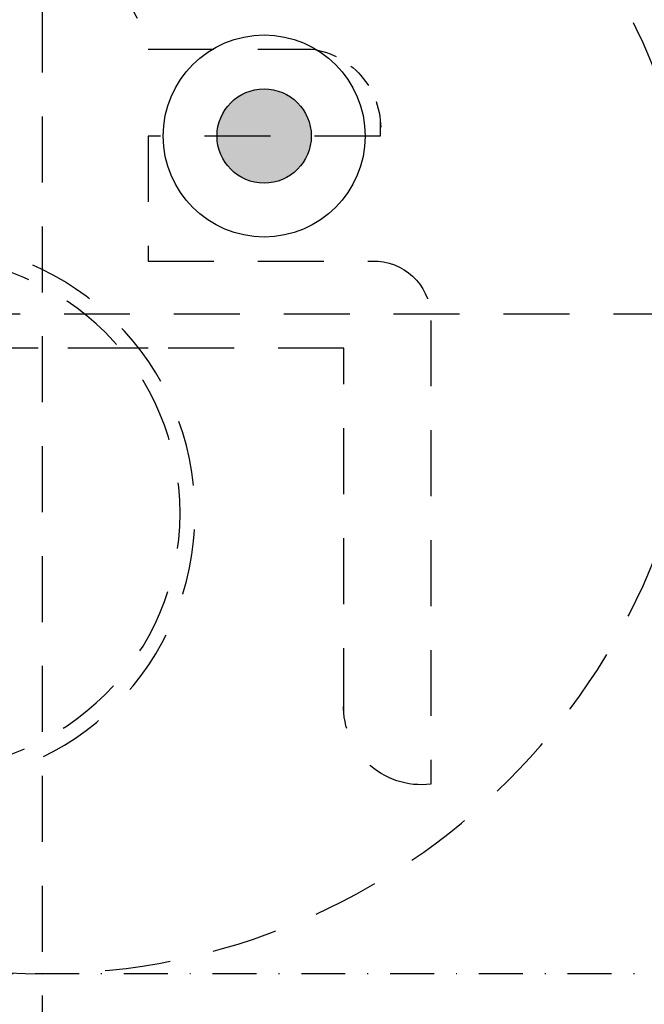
# Model space of a CAD drawing. Header units: millimetres. Extents: x 42924 to 92944, y -369470 to -179866.
# Tile 127 of 256: x 59933 to 60004, y -180898 to -180786. Entities that reach past the tile are written whole.
import ezdxf

# ---------------------------------------------------------------- set-up
doc = ezdxf.new("R2010")
doc.units = ezdxf.units.MM
doc.linetypes.add('216-500', pattern=[2.5, 1.5, -1])
doc.linetypes.add('STRICHPUNKTX2', pattern=[2, 1, -0.5, 0, -0.5])
doc.layers.get('0').update_dxf_attribs({"color": 8})
for name, color, linetype in [('!! 2_wypos-sanitarne', 8, 'Continuous'), ('E_0', 4, 'Continuous'), ('E_AW', 1, 'Continuous')]:
    doc.layers.add(name, color=color, linetype=linetype)
doc.layers.add('E_SAP_ZASIĘG', color=150, linetype='Continuous', plot=False)

# ---------------------------------------------------------------- blocks, each defined once
blk = doc.blocks.new('A$C14D806DD')
at = {"layer": 'E_AW'}
h = blk.add_hatch(color=256, dxfattribs=at)
h.dxf.hatch_style = 1
h.paths.add_polyline_path([(5.36, 0, 1), (-5.36, 0, 1)])
at = {"layer": 'E_AW', "ltscale": 5}
for radius in [11.49, 5.36]:
    blk.add_circle((0, 0), radius, dxfattribs=at)
blk = doc.blocks.new('gvb')
at = {"linetype": '216-500', "ltscale": 5}
for p, q in [((130739.97, 14667.75), (130739.97, 14497.75)), ((130654.97, 14582.75), (130824.97, 14582.75)), ((130705.62, 14537.29), (130705.62, 14578.9))]:
    blk.add_line(p, q, dxfattribs=at)
at = {"linetype": 'STRICHPUNKTX2', "ltscale": 5}
blk.add_line((130654.97, 14507.75), (130824.97, 14507.75), dxfattribs=at)
at = {"linetype": '216-500', "ltscale": 5}
for points in [[(130727.92, 14612.92), (130709.37, 14612.92)], [(130727.92, 14578.9), (130752.56, 14578.9), (130752.56, 14611.05)], [(130701.49, 14604.79), (130701.49, 14603.03), (130727.92, 14603.03)], [(130727.92, 14603.03), (130727.92, 14588.79)], [(130727.92, 14588.79), (130701.75, 14588.8)], [(130727.92, 14588.79), (130713.68, 14588.79)], [(130705.62, 14578.9), (130737.03, 14578.9)]]:
    blk.add_lwpolyline(points, dxfattribs=at)
blk.add_lwpolyline([(130701.75, 14588.8, 0.400619), (130695.72, 14582.06), (130695.72, 14529.31)], format="xyb", dxfattribs=at)
at = {"linetype": '216-500', "ltscale": 2}
blk.add_lwpolyline([(130713.68, 14588.79), (130713.68, 14588.79)], dxfattribs=at)
at = {"linetype": '216-500', "ltscale": 5}
for centre, radius in [((130739.97, 14582.75), 75), ((130753.4, 14560.11), 30.82), ((130753.4, 14560.11), 29.13)]:
    blk.add_circle(centre, radius, dxfattribs=at)
for centre, radius, start, end in [((130740.13, 14610.57), 12.44, 2.2135, 169.0878), ((130696.81, 14538.09), 8.85, 262.981, 5.2099)]:
    blk.add_arc(centre, radius, start, end, dxfattribs=at)
at = {"linetype": '216-500', "ltscale": 2}
blk.add_arc((130710.53, 14603.91), 9.09, 97.3287, 185.5564, dxfattribs=at)

msp = doc.modelspace()

# ---------------------------------------------------------------- linework, layer by layer
at = {"layer": 'E_SAP_ZASIĘG'}
msp.add_circle((60076.8218, -181088.08994), 600, dxfattribs=at)

# ---------------------------------------------------------------- block references
at = {"layer": '!! 2_wypos-sanitarne', "xscale": -1}
msp.add_blockref('gvb', (190675.53592, -195402.6554), dxfattribs=at)
at = {"layer": 'E_0'}
msp.add_blockref('A$C14D806DD', (59960.83032, -180799.62316), dxfattribs=at)

doc.saveas('drawing.dxf')
